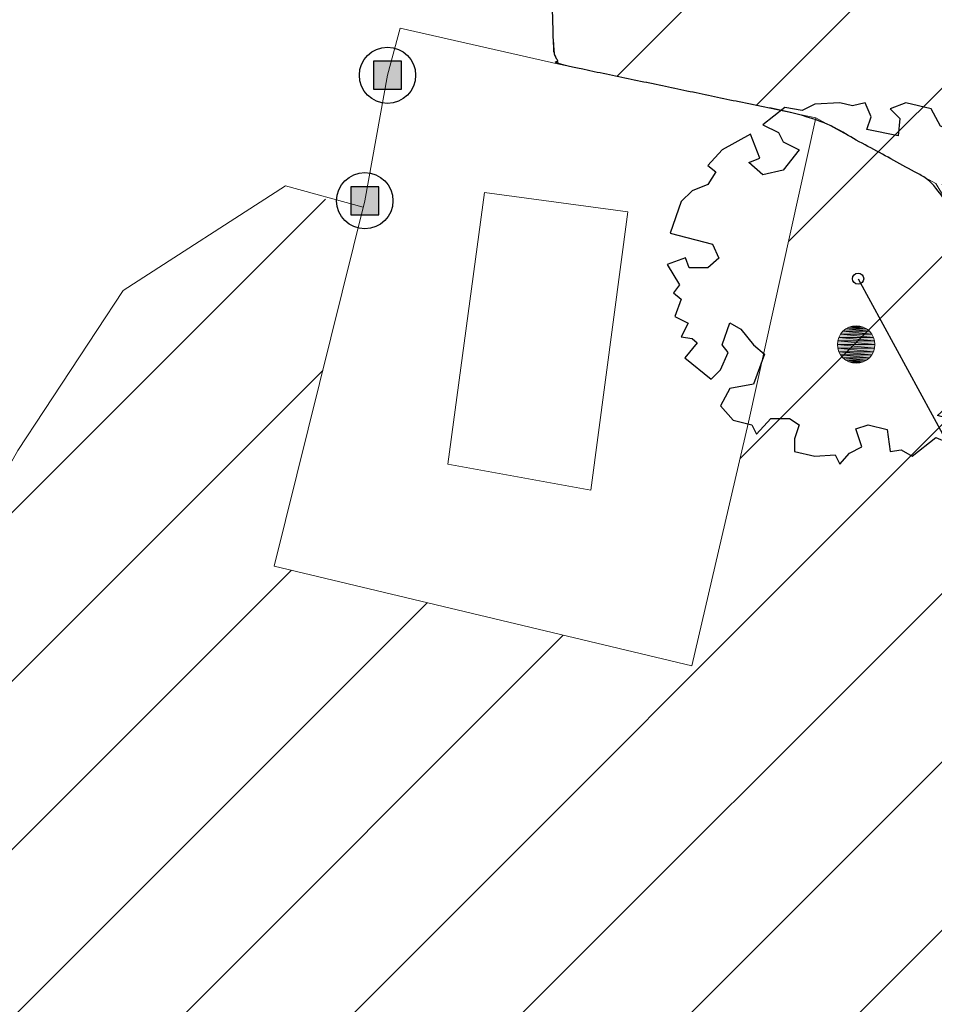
# Model space of a CAD drawing. Header units: metres. Extents: x 102764 to 106916, y 385369 to 392749.
# Tile 20 of 77: x 102806 to 102818, y 385516 to 385529. Entities that reach past the tile are written whole.
import ezdxf

# ---------------------------------------------------------------- set-up
doc = ezdxf.new("R2010")
doc.units = ezdxf.units.M
for name, color, linetype, lineweight in [('0-BEPLANTING', 14, 'Continuous', 30), ('0-GRAS OM SPORTVELDEN', 2, 'Continuous', 30), ('B-WE-GR-BOOM-S', 90, 'Continuous', 30), ('B-WE-GR-STRUIK-G', 90, 'Continuous', 13), ('B-WE-IE-MEUBILAIR_WEGMEUBILAIR-S', 7, 'Continuous', 30), ('B-WE-IE-TERREINAFSCHEIDING_KUNSTMATIG_HEKWERK-G', 6, 'Continuous', 0), ('B-WE-OG-TOPOGRAFIE_BEBOUWING-G', 8, 'Continuous', 13), ('Bomen', 84, 'Continuous', 0), ('X-XX-AL-VERWIJZING-G', 7, 'Continuous', 13)]:
    doc.layers.add(name, color=color, linetype=linetype, lineweight=lineweight)
doc.styles.add('NLCS-ISO', font='NLCS-ISO.ttf')
doc.styles.add('NLCS-ISO-M200-T25', font='NLCS-ISO.ttf', dxfattribs={"height": 0.5})
pattern_1 = [(45, (0, 0), (-1.122532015, 1.122532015), [])]

# ---------------------------------------------------------------- blocks, each defined once
blk = doc.blocks.new('SIE-WEG_PAAL_VAST')
blk.add_hatch(color=256).paths.add_polyline_path([(-0.375, -0.374), (-0.375, 0.374), (0.373, 0.374), (0.373, -0.374)])
blk.add_circle((0, 0), 0.75)
blk.add_3dface([(0.373, 0.374), (-0.375, 0.374), (-0.375, -0.374), (0.373, -0.374)])
at = {"style": 'NLCS-ISO'}
blk.add_attdef('TYPE', (0, 0), '', height=1.75, dxfattribs=at)
blk = doc.blocks.new('SGR-BOOM_06_3')
at = {"linetype": 'Continuous', "flags": 128}
blk.add_lwpolyline([(2.698, 3.52), (2.53, 3.939), (2.197, 4.064), (1.945, 4.524), (1.273, 4.692), (0.855, 4.524), (1.108, 4.273), (1.064, 3.812), (0.228, 3.98), (0.352, 4.315), (0.184, 4.692), (-0.15, 4.609), (-0.486, 4.692), (-1.155, 4.65), (-1.491, 4.483), (-1.952, 4.565), (-2.539, 4.105), (-2.12, 3.896), (-1.994, 3.644), (-1.575, 3.435), (-1.994, 2.89), (-2.539, 2.766), (-2.915, 3.099), (-2.62, 3.217), (-2.873, 3.855), (-3.628, 3.435), (-4.004, 3.016), (-3.794, 2.848), (-4.004, 2.514), (-4.425, 2.346), (-4.717, 2.054), (-5.01, 1.214), (-3.88, 0.921), (-3.712, 0.544), (-4.004, 0.293), (-4.507, 0.293), (-4.602, 0.556), (-5.093, 0.376), (-4.758, -0.168), (-4.925, -0.377), (-4.717, -0.545), (-4.884, -1.006), (-4.532, -1.182), (-4.717, -1.551), (-4.424, -1.592), (-4.293, -1.707), (-4.619, -2.107), (-3.921, -2.682), (-3.668, -2.431), (-3.46, -1.97), (-3.627, -1.761), (-3.419, -1.174), (-3.124, -1.342), (-2.788, -1.761), (-2.496, -2.01), (-2.788, -2.808), (-3.419, -2.932), (-3.668, -3.394), (-3.333, -3.771), (-2.832, -3.897), (-2.769, -4.022), (-2.706, -4.148), (-2.328, -3.729), (-1.826, -3.729), (-1.575, -3.897), (-1.699, -4.273), (-1.699, -4.609), (-1.154, -4.736), (-0.61, -4.692), (-0.486, -4.945), (-0.233, -4.65), (0.101, -4.483), (-0.059, -4.007), (0.269, -3.896), (0.773, -4.023), (0.856, -4.609), (1.149, -4.565), (1.442, -4.736), (2.071, -4.232), (2.365, -4.356), (2.322, -4.147), (2.657, -3.98), (2.406, -3.728), (2.113, -3.644), (2.574, -3.226), (2.615, -2.975), (3.16, -2.848), (3.538, -3.058), (3.787, -2.807), (3.77, -2.633), (4.123, -2.633), (4.123, -2.387), (4.459, -2.263), (4.459, -2.054), (4.082, -2.054), (4.543, -1.591), (4.25, -1.425), (4.627, -1.55), (4.752, -1.257), (4.543, -0.921), (4.835, -0.461), (4.668, -0.252), (4.25, -0.252), (3.746, 0.085), (4.082, 0.294), (4.375, 0.838), (4.543, 0.589), (4.876, 0.713), (4.667, 1.425), (4.711, 1.886), (4.5, 1.97), (4.164, 2.64), (3.828, 3.013), (3.374, 2.604), (3.663, 2.431), (3.914, 1.802), (3.537, 1.718), (3.327, 2.136), (2.991, 2.054), (2.657, 2.305), (2.238, 2.514), (2.447, 2.682), (2.321, 2.932), (2.53, 3.184), (2.866, 3.059), (3.159, 3.227)], close=True, dxfattribs=at)
blk.add_circle((0, 0), 0.15)
at = {"style": 'NLCS-ISO-M200-T25'}
blk.add_attdef('TYPE', (0, 0), '', height=1.8, dxfattribs=at)
blk = doc.blocks.new('kaddata')
at = {"layer": 'B-WE-OG-TOPOGRAFIE_BEBOUWING-G', "flags": 128}
blk.add_lwpolyline([(102811.566, 385522.825), (102813.468, 385522.476), (102813.965, 385526.189), (102812.051, 385526.445), (102811.566, 385522.825)], dxfattribs=at)
blk = doc.blocks.new('MPOLYGON_61')
at = {"layer": 'Bomen', "flags": 128}
for points in [[(102816.829, 385524.596), (102816.798, 385524.559), (102817.213, 385524.559)], [(102816.867, 385524.628), (102816.829, 385524.596), (102817.182, 385524.596)], [(102816.829, 385524.596), (102817.182, 385524.596), (102817.213, 385524.559)], [(102816.91, 385524.651), (102816.867, 385524.628), (102817.144, 385524.628)], [(102816.867, 385524.628), (102817.144, 385524.628), (102817.182, 385524.596)], [(102816.957, 385524.665), (102816.91, 385524.651), (102817.101, 385524.651)], [(102816.91, 385524.651), (102817.101, 385524.651), (102817.144, 385524.628)], [(102817.006, 385524.67), (102816.957, 385524.665), (102817.054, 385524.665)], [(102816.957, 385524.665), (102817.054, 385524.665), (102817.101, 385524.651)], [(102816.76, 385524.468), (102816.756, 385524.42), (102817.256, 385524.42)], [(102816.775, 385524.515), (102816.76, 385524.468), (102817.251, 385524.468)], [(102816.76, 385524.468), (102817.251, 385524.468), (102817.256, 385524.42)], [(102816.798, 385524.559), (102816.775, 385524.515), (102817.237, 385524.515)], [(102816.775, 385524.515), (102817.237, 385524.515), (102817.251, 385524.468)], [(102816.798, 385524.559), (102817.213, 385524.559), (102817.237, 385524.515)], [(102816.756, 385524.42), (102816.76, 385524.371), (102817.251, 385524.371)], [(102816.756, 385524.42), (102817.256, 385524.42), (102817.251, 385524.371)], [(102816.76, 385524.371), (102816.775, 385524.324), (102817.237, 385524.324)], [(102816.76, 385524.371), (102817.251, 385524.371), (102817.237, 385524.324)], [(102816.775, 385524.324), (102816.798, 385524.281), (102817.213, 385524.281)], [(102816.775, 385524.324), (102817.237, 385524.324), (102817.213, 385524.281)], [(102816.798, 385524.281), (102816.829, 385524.243), (102817.182, 385524.243)], [(102816.798, 385524.281), (102817.213, 385524.281), (102817.182, 385524.243)], [(102816.829, 385524.243), (102816.867, 385524.212), (102817.144, 385524.212)], [(102816.829, 385524.243), (102817.182, 385524.243), (102817.144, 385524.212)], [(102816.867, 385524.212), (102816.91, 385524.189), (102817.101, 385524.189)], [(102816.867, 385524.212), (102817.144, 385524.212), (102817.101, 385524.189)], [(102816.91, 385524.189), (102816.957, 385524.174), (102817.054, 385524.174)], [(102816.91, 385524.189), (102817.101, 385524.189), (102817.054, 385524.174)], [(102816.957, 385524.174), (102817.054, 385524.174), (102817.006, 385524.17)]]:
    blk.add_lwpolyline(points, close=True, dxfattribs=at)
at = {"layer": 'Bomen', "color": 74, "true_color": 0x55aa00, "flags": 128}
for points in [[(102816.798, 385524.559), (102816.829, 385524.596)], [(102816.829, 385524.596), (102816.867, 385524.628)], [(102816.867, 385524.628), (102816.91, 385524.651)], [(102816.91, 385524.651), (102816.957, 385524.665)], [(102816.957, 385524.665), (102817.006, 385524.67)], [(102817.006, 385524.67), (102817.054, 385524.665)], [(102817.054, 385524.665), (102817.101, 385524.651)], [(102817.101, 385524.651), (102817.144, 385524.628)], [(102817.144, 385524.628), (102817.182, 385524.596)], [(102817.182, 385524.596), (102817.213, 385524.559)], [(102816.756, 385524.42), (102816.76, 385524.468)], [(102816.76, 385524.468), (102816.775, 385524.515)], [(102816.775, 385524.515), (102816.798, 385524.559)], [(102817.213, 385524.559), (102817.237, 385524.515)], [(102817.237, 385524.515), (102817.251, 385524.468)], [(102817.251, 385524.468), (102817.256, 385524.42)], [(102816.76, 385524.371), (102816.756, 385524.42)], [(102816.775, 385524.324), (102816.76, 385524.371)], [(102816.798, 385524.281), (102816.775, 385524.324)], [(102817.237, 385524.324), (102817.213, 385524.281)], [(102817.251, 385524.371), (102817.237, 385524.324)], [(102817.256, 385524.42), (102817.251, 385524.371)], [(102816.829, 385524.243), (102816.798, 385524.281)], [(102816.867, 385524.212), (102816.829, 385524.243)], [(102816.91, 385524.189), (102816.867, 385524.212)], [(102816.957, 385524.174), (102816.91, 385524.189)], [(102817.101, 385524.189), (102817.054, 385524.174)], [(102817.144, 385524.212), (102817.101, 385524.189)], [(102817.182, 385524.243), (102817.144, 385524.212)], [(102817.213, 385524.281), (102817.182, 385524.243)], [(102817.006, 385524.17), (102816.957, 385524.174)], [(102817.054, 385524.174), (102817.006, 385524.17)]]:
    blk.add_lwpolyline(points, dxfattribs=at)
at = {"layer": 'Bomen'}
for points in [[(102816.829, 385524.596), (102816.798, 385524.559), (102817.213, 385524.559)], [(102816.867, 385524.628), (102816.829, 385524.596), (102817.182, 385524.596)], [(102816.829, 385524.596), (102817.182, 385524.596), (102817.213, 385524.559)], [(102816.91, 385524.651), (102816.867, 385524.628), (102817.144, 385524.628)], [(102816.867, 385524.628), (102817.144, 385524.628), (102817.182, 385524.596)], [(102816.957, 385524.665), (102816.91, 385524.651), (102817.101, 385524.651)], [(102816.91, 385524.651), (102817.101, 385524.651), (102817.144, 385524.628)], [(102817.006, 385524.67), (102816.957, 385524.665), (102817.054, 385524.665)], [(102816.957, 385524.665), (102817.054, 385524.665), (102817.101, 385524.651)], [(102816.76, 385524.468), (102816.756, 385524.42), (102817.256, 385524.42)], [(102816.775, 385524.515), (102816.76, 385524.468), (102817.251, 385524.468)], [(102816.76, 385524.468), (102817.251, 385524.468), (102817.256, 385524.42)], [(102816.798, 385524.559), (102816.775, 385524.515), (102817.237, 385524.515)], [(102816.775, 385524.515), (102817.237, 385524.515), (102817.251, 385524.468)], [(102816.798, 385524.559), (102817.213, 385524.559), (102817.237, 385524.515)]]:
    blk.add_solid(points, dxfattribs=at)
at = {"layer": 'Bomen', "extrusion": (0, 0, -1)}
for points in [[(-102816.756, 385524.42), (-102816.76, 385524.371), (-102817.251, 385524.371)], [(-102816.756, 385524.42), (-102817.256, 385524.42), (-102817.251, 385524.371)], [(-102816.76, 385524.371), (-102816.775, 385524.324), (-102817.237, 385524.324)], [(-102816.76, 385524.371), (-102817.251, 385524.371), (-102817.237, 385524.324)], [(-102816.775, 385524.324), (-102816.798, 385524.281), (-102817.213, 385524.281)], [(-102816.775, 385524.324), (-102817.237, 385524.324), (-102817.213, 385524.281)], [(-102816.798, 385524.281), (-102816.829, 385524.243), (-102817.182, 385524.243)], [(-102816.798, 385524.281), (-102817.213, 385524.281), (-102817.182, 385524.243)], [(-102816.829, 385524.243), (-102816.867, 385524.212), (-102817.144, 385524.212)], [(-102816.829, 385524.243), (-102817.182, 385524.243), (-102817.144, 385524.212)], [(-102816.867, 385524.212), (-102816.91, 385524.189), (-102817.101, 385524.189)], [(-102816.867, 385524.212), (-102817.144, 385524.212), (-102817.101, 385524.189)], [(-102816.91, 385524.189), (-102816.957, 385524.174), (-102817.054, 385524.174)], [(-102816.91, 385524.189), (-102817.101, 385524.189), (-102817.054, 385524.174)], [(-102816.957, 385524.174), (-102817.054, 385524.174), (-102817.006, 385524.17)]]:
    blk.add_solid(points, dxfattribs=at)

msp = doc.modelspace()

# ---------------------------------------------------------------- hatches: boundary and pattern name
at = {"layer": '0-BEPLANTING'}
h = msp.add_hatch(dxfattribs=at)
h.set_pattern_fill('ANSI31', color=256, scale=0.1, pattern_type=2)
h.set_pattern_definition(pattern_1)
h.paths.add_polyline_path([(102818.068, 385526.567), (102822.382, 385519.43), (102821.821, 385517.397), (102817.592, 385513.202), (102817.111, 385512.725), (102814.349, 385509.985), (102796.54, 385489.58), (102794.337, 385486.555), (102788.775, 385481.052), (102788.156, 385479.85), (102788.67, 385479.002), (102801.053, 385467.084), (102815.174, 385452.172), (102826.761, 385439.809), (102826.513, 385437.088), (102825.905, 385437.027), (102813.245, 385450.579), (102798.973, 385465.496), (102785.346, 385480.995), (102785.997, 385482.872), (102790.614, 385488.342), (102793.823, 385491.916), (102796.959, 385498.402), (102799.348, 385503.644), (102800.68, 385506.802), (102802.979, 385514.011), (102805.328, 385522.114), (102805.832, 385523.007), (102807.236, 385525.14), (102809.401, 385526.536), (102810.421, 385526.19), (102809.25, 385521.466), (102814.814, 385520.135), (102815.571, 385523.385), (102816.469, 385527.44)])
at = {"layer": '0-GRAS OM SPORTVELDEN'}
h = msp.add_hatch(dxfattribs=at)
h.set_pattern_fill('ANSI31', color=256, scale=0.1, pattern_type=2)
h.set_pattern_definition(pattern_1)
h.paths.add_polyline_path([(102818.791, 385548.949), (102852.278, 385571.403), (102852.01, 385571.785), (102854.779, 385573.705), (102854.814, 385573.652), (102861.062, 385577.84), (102860.385, 385578.85), (102881.086, 385592.66), (102881.167, 385592.518), (102896.08, 385602.431), (102896.914, 385602.263), (102909.187, 385610.579), (102923.796, 385590.802), (102929.331, 385582.511), (102934.801, 385587.158), (102931.012, 385591.433), (102931.276, 385592.035), (102929.878, 385593.618), (102930.103, 385593.841), (102930.032, 385593.925), (102931.181, 385594.899), (102909.294, 385619.239), (102881.276, 385599.316), (102838.319, 385569.049), (102820.082, 385556.014), (102816.237, 385555.902), (102814.84, 385551.034), (102812.576, 385547.764, -0.726153), (102812.495, 385547.491), (102812.974, 385528.325), (102813.041, 385528.155), (102816.469, 385527.44), (102818.068, 385526.567), (102822.382, 385519.43), (102821.821, 385517.397), (102814.349, 385509.985), (102796.54, 385489.58), (102794.334, 385486.508), (102788.775, 385481.052), (102788.156, 385479.85), (102788.67, 385479.002), (102801.053, 385467.084), (102815.174, 385452.172), (102826.761, 385439.809), (102827.671, 385438.032), (102827.121, 385437.148), (102825.905, 385437.027), (102813.245, 385450.579), (102798.973, 385465.496), (102785.346, 385480.995), (102782.926, 385479.23), (102796.455, 385464.752), (102811.312, 385448.73), (102825.2, 385434.526), (102847.479, 385409.915), (102881.866, 385372.633), (102883.513, 385371.034), (102883.291, 385374.79), (102881.245, 385378.781), (102880.025, 385378.039), (102865.405, 385393.604), (102849.434, 385411.265), (102832.663, 385429.09), (102828.285, 385434.268), (102828.28, 385435.332), (102829.357, 385436.2), (102830.739, 385436.088), (102833.6, 385432.841), (102846.94, 385418.017), (102849.762, 385413.887), (102866.63, 385396.138), (102881.926, 385380.232), (102881.245, 385378.781), (102883.291, 385374.79), (102883.821, 385376.734), (102886.501, 385380.319), (102894.916, 385388.491), (102918.544, 385410.094), (102930.46, 385420.996), (102948.56, 385437.721), (102950.222, 385438.966), (102951.51, 385438.159), (102962.401, 385448.358), (102961.56, 385449.648), (102966.041, 385454.541), (102965.418, 385455.643), (102961.232, 385460.655), (102951.229, 385472.387), (102951.863, 385473.45), (102935.309, 385493.196), (102935.309, 385493.935), (102935.936, 385494.999), (102937.676, 385495.522), (102944.945, 385487.085), (102955.765, 385474.446), (102965.912, 385463.906), (102967.187, 385462.84), (102968.5, 385463.364), (102973.776, 385468.073), (102986.067, 385479.157), (102987.24, 385480.371), (102987.085, 385482.054), (102979.568, 385491.432), (102977.122, 385494.758), (102977.122, 385496.261), (102977.372, 385497.48), (102978.744, 385497.394), (102979.547, 385496.923), (102980.796, 385497.944), (102980.612, 385498.163), (102977.66, 385501.169), (102976.901, 385502.018), (102977.148, 385502.385), (102973.622, 385506.043), (102973.425, 385505.789), (102972.083, 385507.297), (102971.145, 385506.35), (102963.18, 385514.877), (102959.38, 385511.427), (102958.539, 385512.315), (102953.802, 385507.937), (102943.631, 385518.966), (102943.655, 385519.032), (102938.436, 385524.6), (102916.808, 385510.082), (102917.924, 385508.232), (102915.274, 385506.396), (102914.855, 385506.983), (102894.022, 385487.894), (102894.354, 385487.471), (102894.207, 385487.337), (102894.264, 385487.289), (102891.838, 385485.058), (102891.409, 385485.48), (102886.046, 385480.597), (102886.118, 385480.519), (102885.858, 385480.281), (102885.987, 385480.141), (102874.113, 385469.245), (102873.921, 385469.471), (102873.921, 385469.408), (102872.611, 385470.679), (102884.883, 385481.892), (102885.04, 385481.715), (102889.495, 385485.76), (102889.63, 385486.735), (102892.547, 385489.33), (102893.556, 385489.476), (102913.987, 385508.294), (102913.271, 385509.279), (102913.075, 385509.178), (102912.774, 385509.54), (102913.749, 385510.201), (102908.677, 385517.663), (102888.628, 385504.311), (102863.979, 385487.694), (102862.893, 385484.219), (102861.309, 385484.754), (102862.508, 385488.604), (102881.349, 385501.33), (102880.306, 385502.691), (102859.193, 385488.568), (102854.143, 385495.406), (102853.653, 385495.124), (102850.267, 385499.672), (102850.71, 385500.038), (102845.124, 385507.729), (102831.135, 385528.424)])
h.paths.add_polyline_path([(102827.983, 385515.027), (102828.646, 385514.354), (102848.05, 385492.873), (102866.736, 385472.088), (102867.394, 385471.373), (102866.72, 385470.72), (102852.697, 385457.759), (102847.226, 385452.716), (102831.991, 385438.718), (102831.257, 385438.066), (102830.602, 385438.785), (102811.031, 385458.915), (102791.511, 385478.987), (102790.804, 385479.728), (102791.543, 385480.453), (102806.546, 385494.682), (102811.942, 385499.791), (102827.162, 385514.304)], flags=17)
h.paths.add_polyline_path([(102865.094, 385460.772), (102864.948, 385460.625), (102865.002, 385460.568), (102862.755, 385458.546), (102862.704, 385458.57), (102862.532, 385458.428), (102861.695, 385459.302), (102864.264, 385461.677)], flags=17)
h.paths.add_polyline_path([(102913.884, 385500.53), (102914.627, 385501.162), (102915.31, 385500.438), (102920.544, 385494.733), (102922.458, 385492.631), (102929.932, 385484.442), (102933.645, 385480.461), (102938.741, 385475.025), (102942.574, 385470.821), (102950.052, 385462.691), (102951.526, 385461.141), (102957.179, 385454.932), (102957.885, 385454.181), (102957.162, 385453.533), (102920.836, 385420.146), (102885.046, 385387.253), (102884.347, 385386.601), (102883.764, 385387.205), (102878.334, 385393.069), (102876.653, 385394.918), (102869.173, 385403.019), (102865.365, 385407.064), (102860.344, 385412.553), (102856.622, 385416.652), (102849.182, 385424.725), (102847.023, 385427.058), (102841.716, 385432.743), (102841.081, 385433.478), (102841.708, 385434.055), (102877.67, 385467.136)], flags=17)

# ---------------------------------------------------------------- linework, layer by layer
msp.add_line((102817.032, 385525.297), (102818.678, 385522.266))
at = {"layer": 'B-WE-GR-STRUIK-G', "flags": 128}
for points in [[(102815.174, 385452.172), (102801.053, 385467.084), (102788.67, 385479.002), (102788.156, 385479.85), (102788.775, 385481.052), (102794.337, 385486.555), (102796.54, 385489.58), (102814.349, 385509.985), (102821.821, 385517.397), (102822.382, 385519.43), (102818.068, 385526.567), (102816.469, 385527.44)], [(102810.435, 385526.248), (102809.401, 385526.536), (102807.236, 385525.14), (102805.832, 385523.007), (102805.328, 385522.114), (102802.979, 385514.011), (102800.68, 385506.802), (102799.348, 385503.644), (102796.959, 385498.402), (102793.823, 385491.916), (102790.614, 385488.342), (102785.997, 385482.872), (102785.566, 385483.085), (102785.43, 385483.262), (102785.346, 385480.995), (102798.973, 385465.496), (102813.245, 385450.579)]]:
    msp.add_lwpolyline(points, dxfattribs=at)
at = {"layer": 'B-WE-IE-TERREINAFSCHEIDING_KUNSTMATIG_HEKWERK-G', "flags": 128}
for points in [[(102817.619, 385560.719), (102814.84, 385551.034), (102812.491, 385547.641), (102812.974, 385528.325), (102813.041, 385528.155), (102816.469, 385527.44)], [(102810.927, 385528.636), (102810.76, 385528.008), (102810.457, 385526.336), (102809.25, 385521.466)], [(102810.927, 385528.636), (102813.041, 385528.155)], [(102815.571, 385523.385), (102816.469, 385527.44)], [(102815.571, 385523.385), (102814.814, 385520.135)], [(102809.25, 385521.466), (102814.814, 385520.135)]]:
    msp.add_lwpolyline(points, dxfattribs=at)
at = {"layer": 'Defpoints'}
msp.add_rational_spline([(102818.791, 385548.949), (102835.535, 385560.176), (102852.278, 385571.403), (102852.144, 385571.594), (102852.01, 385571.785), (102853.395, 385572.745), (102854.779, 385573.705), (102854.797, 385573.678), (102854.814, 385573.652), (102857.938, 385575.746), (102861.062, 385577.84), (102860.723, 385578.345), (102860.385, 385578.85), (102870.736, 385585.755), (102881.086, 385592.66), (102881.127, 385592.589), (102881.167, 385592.518), (102888.624, 385597.475), (102896.08, 385602.431), (102896.497, 385602.347), (102896.914, 385602.263), (102903.051, 385606.421), (102909.187, 385610.579), (102916.492, 385600.691), (102923.796, 385590.802), (102926.564, 385586.656), (102929.331, 385582.511), (102932.066, 385584.834), (102934.801, 385587.158), (102932.907, 385589.296), (102931.012, 385591.433), (102931.144, 385591.734), (102931.276, 385592.035), (102930.577, 385592.827), (102929.878, 385593.618), (102929.99, 385593.729), (102930.103, 385593.841), (102930.067, 385593.883), (102930.032, 385593.925), (102930.606, 385594.412), (102931.181, 385594.899), (102920.238, 385607.069), (102909.294, 385619.239), (102895.285, 385609.278), (102881.276, 385599.316), (102859.798, 385584.182), (102838.319, 385569.049), (102829.201, 385562.531), (102820.082, 385556.014), (102818.159, 385555.958), (102816.237, 385555.902), (102815.538, 385553.468), (102814.84, 385551.034), (102813.708, 385549.399), (102812.576, 385547.764), (102812.666, 385547.702), (102812.635, 385547.598), (102812.604, 385547.494), (102812.495, 385547.491), (102812.734, 385537.908), (102812.974, 385528.325), (102813.008, 385528.24), (102813.041, 385528.155), (102814.755, 385527.797), (102816.469, 385527.44), (102817.269, 385527.003), (102818.068, 385526.567), (102820.225, 385522.998), (102822.382, 385519.43), (102822.102, 385518.414), (102821.821, 385517.397), (102818.085, 385513.691), (102814.349, 385509.985), (102805.445, 385499.782), (102796.54, 385489.58), (102795.437, 385488.044), (102794.334, 385486.508), (102791.554, 385483.78), (102788.775, 385481.052), (102788.466, 385480.451), (102788.156, 385479.85), (102788.413, 385479.426), (102788.67, 385479.002), (102794.862, 385473.043), (102801.053, 385467.084), (102808.114, 385459.628), (102815.174, 385452.172), (102820.968, 385445.991), (102826.761, 385439.809), (102827.216, 385438.921), (102827.671, 385438.032), (102827.396, 385437.59), (102827.121, 385437.148), (102826.513, 385437.088), (102825.905, 385437.027), (102819.575, 385443.803), (102813.245, 385450.579), (102806.109, 385458.037), (102798.973, 385465.496), (102792.16, 385473.246), (102785.346, 385480.995), (102784.136, 385480.112), (102782.926, 385479.23), (102789.691, 385471.991), (102796.455, 385464.752), (102803.884, 385456.741), (102811.312, 385448.73), (102818.256, 385441.628), (102825.2, 385434.526), (102836.34, 385422.22), (102847.479, 385409.915), (102864.673, 385391.274), (102881.866, 385372.633), (102882.69, 385371.833), (102883.513, 385371.034), (102883.402, 385372.912), (102883.291, 385374.79), (102882.268, 385376.785), (102881.245, 385378.781), (102880.635, 385378.41), (102880.025, 385378.039), (102872.715, 385385.822), (102865.405, 385393.604), (102857.42, 385402.434), (102849.434, 385411.265), (102841.049, 385420.177), (102832.663, 385429.09), (102830.474, 385431.679), (102828.285, 385434.268), (102828.283, 385434.8), (102828.28, 385435.332), (102828.819, 385435.766), (102829.357, 385436.2), (102830.048, 385436.144), (102830.739, 385436.088), (102832.17, 385434.465), (102833.6, 385432.841), (102840.27, 385425.429), (102846.94, 385418.017), (102848.351, 385415.952), (102849.762, 385413.887), (102858.196, 385405.013), (102866.63, 385396.138), (102874.278, 385388.185), (102881.926, 385380.232), (102881.586, 385379.507), (102881.245, 385378.781), (102882.268, 385376.785), (102883.291, 385374.79), (102883.556, 385375.762), (102883.821, 385376.734), (102885.161, 385378.526), (102886.501, 385380.319), (102890.709, 385384.405), (102894.916, 385388.491), (102906.73, 385399.292), (102918.544, 385410.094), (102924.502, 385415.545), (102930.46, 385420.996), (102939.51, 385429.358), (102948.56, 385437.721), (102949.391, 385438.344), (102950.222, 385438.966), (102950.866, 385438.562), (102951.51, 385438.159), (102956.956, 385443.258), (102962.401, 385448.358), (102961.981, 385449.003), (102961.56, 385449.648), (102963.801, 385452.095), (102966.041, 385454.541), (102965.73, 385455.092), (102965.418, 385455.643), (102963.325, 385458.149), (102961.232, 385460.655), (102956.231, 385466.521), (102951.229, 385472.387), (102951.546, 385472.919), (102951.863, 385473.45), (102943.586, 385483.323), (102935.309, 385493.196), (102935.309, 385493.566), (102935.309, 385493.935), (102935.623, 385494.467), (102935.936, 385494.999), (102936.806, 385495.26), (102937.676, 385495.522), (102941.311, 385491.303), (102944.945, 385487.085), (102950.355, 385480.765), (102955.765, 385474.446), (102960.839, 385469.176), (102965.912, 385463.906), (102966.55, 385463.373), (102967.187, 385462.84), (102967.844, 385463.102), (102968.5, 385463.364), (102971.138, 385465.719), (102973.776, 385468.073), (102979.922, 385473.615), (102986.067, 385479.157), (102986.654, 385479.764), (102987.24, 385480.371), (102987.163, 385481.213), (102987.085, 385482.054), (102983.327, 385486.743), (102979.568, 385491.432), (102978.345, 385493.095), (102977.122, 385494.758), (102977.122, 385495.509), (102977.122, 385496.261), (102977.247, 385496.871), (102977.372, 385497.48), (102978.058, 385497.437), (102978.744, 385497.394), (102979.146, 385497.159), (102979.547, 385496.923), (102980.171, 385497.434), (102980.796, 385497.944), (102980.704, 385498.054), (102980.612, 385498.163), (102979.136, 385499.666), (102977.66, 385501.169), (102977.281, 385501.594), (102976.901, 385502.018), (102977.025, 385502.202), (102977.148, 385502.385), (102975.385, 385504.214), (102973.622, 385506.043), (102973.523, 385505.916), (102973.425, 385505.789), (102972.754, 385506.543), (102972.083, 385507.297), (102971.614, 385506.823), (102971.145, 385506.35), (102967.163, 385510.613), (102963.18, 385514.877), (102961.28, 385513.152), (102959.38, 385511.427), (102958.96, 385511.871), (102958.539, 385512.315), (102956.171, 385510.126), (102953.802, 385507.937), (102948.717, 385513.452), (102943.631, 385518.966), (102943.643, 385518.999), (102943.655, 385519.032), (102941.046, 385521.816), (102938.436, 385524.6), (102927.622, 385517.341), (102916.808, 385510.082), (102917.366, 385509.157), (102917.924, 385508.232), (102916.599, 385507.314), (102915.274, 385506.396), (102915.065, 385506.689), (102914.855, 385506.983), (102904.439, 385497.438), (102894.022, 385487.894), (102894.188, 385487.682), (102894.354, 385487.471), (102894.281, 385487.404), (102894.207, 385487.337), (102894.236, 385487.313), (102894.264, 385487.289), (102893.051, 385486.174), (102891.838, 385485.058), (102891.623, 385485.269), (102891.409, 385485.48), (102888.727, 385483.039), (102886.046, 385480.597), (102886.082, 385480.558), (102886.118, 385480.519), (102885.988, 385480.4), (102885.858, 385480.281), (102885.922, 385480.211), (102885.987, 385480.141), (102880.05, 385474.693), (102874.113, 385469.245), (102874.017, 385469.358), (102873.921, 385469.471), (102873.921, 385469.44), (102873.921, 385469.408), (102873.266, 385470.044), (102872.611, 385470.679), (102878.747, 385476.285), (102884.883, 385481.892), (102884.962, 385481.803), (102885.04, 385481.715), (102887.268, 385483.737), (102889.495, 385485.76), (102889.563, 385486.247), (102889.63, 385486.735), (102891.089, 385488.032), (102892.547, 385489.33), (102893.052, 385489.403), (102893.556, 385489.476), (102903.772, 385498.885), (102913.987, 385508.294), (102913.629, 385508.786), (102913.271, 385509.279), (102913.173, 385509.229), (102913.075, 385509.178), (102912.925, 385509.359), (102912.774, 385509.54), (102913.262, 385509.871), (102913.749, 385510.201), (102911.213, 385513.932), (102908.677, 385517.663), (102898.653, 385510.987), (102888.628, 385504.311), (102876.304, 385496.003), (102863.979, 385487.694), (102863.436, 385485.956), (102862.893, 385484.219), (102862.101, 385484.486), (102861.309, 385484.754), (102861.909, 385486.679), (102862.508, 385488.604), (102871.929, 385494.967), (102881.349, 385501.33), (102880.828, 385502.01), (102880.306, 385502.691), (102869.75, 385495.629), (102859.193, 385488.568), (102856.668, 385491.987), (102854.143, 385495.406), (102853.898, 385495.265), (102853.653, 385495.124), (102851.96, 385497.398), (102850.267, 385499.672), (102850.489, 385499.855), (102850.71, 385500.038), (102847.917, 385503.883), (102845.124, 385507.729), (102838.13, 385518.077), (102831.135, 385528.424), (102824.963, 385538.687), (102818.791, 385548.949)], [1, 1, 1, 1, 1, 1, 1, 1, 1, 1, 1, 1, 1, 1, 1, 1, 1, 1, 1, 1, 1, 1, 1, 1, 1, 1, 1, 1, 1, 1, 1, 1, 1, 1, 1, 1, 1, 1, 1, 1, 1, 1, 1, 1, 1, 1, 1, 1, 1, 1, 1, 1, 1, 1, 1, 0.809166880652, 1, 0.809166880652, 1, 1, 1, 1, 1, 1, 1, 1, 1, 1, 1, 1, 1, 1, 1, 1, 1, 1, 1, 1, 1, 1, 1, 1, 1, 1, 1, 1, 1, 1, 1, 1, 1, 1, 1, 1, 1, 1, 1, 1, 1, 1, 1, 1, 1, 1, 1, 1, 1, 1, 1, 1, 1, 1, 1, 1, 1, 1, 1, 1, 1, 1, 1, 1, 1, 1, 1, 1, 1, 1, 1, 1, 1, 1, 1, 1, 1, 1, 1, 1, 1, 1, 1, 1, 1, 1, 1, 1, 1, 1, 1, 1, 1, 1, 1, 1, 1, 1, 1, 1, 1, 1, 1, 1, 1, 1, 1, 1, 1, 1, 1, 1, 1, 1, 1, 1, 1, 1, 1, 1, 1, 1, 1, 1, 1, 1, 1, 1, 1, 1, 1, 1, 1, 1, 1, 1, 1, 1, 1, 1, 1, 1, 1, 1, 1, 1, 1, 1, 1, 1, 1, 1, 1, 1, 1, 1, 1, 1, 1, 1, 1, 1, 1, 1, 1, 1, 1, 1, 1, 1, 1, 1, 1, 1, 1, 1, 1, 1, 1, 1, 1, 1, 1, 1, 1, 1, 1, 1, 1, 1, 1, 1, 1, 1, 1, 1, 1, 1, 1, 1, 1, 1, 1, 1, 1, 1, 1, 1, 1, 1, 1, 1, 1, 1, 1, 1, 1, 1, 1, 1, 1, 1, 1, 1, 1, 1, 1, 1, 1, 1, 1, 1, 1, 1, 1, 1, 1, 1, 1, 1, 1, 1, 1, 1, 1, 1, 1, 1, 1, 1, 1, 1, 1, 1, 1, 1, 1, 1, 1, 1, 1, 1, 1, 1, 1, 1, 1, 1, 1, 1, 1, 1, 1, 1, 1, 1, 1, 1, 1, 1, 1], degree=2, knots=[0, 0, 0, 0.012346, 0.012346, 0.024691, 0.024691, 0.037037, 0.037037, 0.049383, 0.049383, 0.061728, 0.061728, 0.074074, 0.074074, 0.08642, 0.08642, 0.098765, 0.098765, 0.111111, 0.111111, 0.123457, 0.123457, 0.135802, 0.135802, 0.148148, 0.148148, 0.160494, 0.160494, 0.17284, 0.17284, 0.185185, 0.185185, 0.197531, 0.197531, 0.209877, 0.209877, 0.222222, 0.222222, 0.234568, 0.234568, 0.246914, 0.246914, 0.259259, 0.259259, 0.271605, 0.271605, 0.283951, 0.283951, 0.296296, 0.296296, 0.308642, 0.308642, 0.320988, 0.320988, 0.333333, 0.333333, 0.5, 0.5, 0.666667, 0.666667, 0.669048, 0.669048, 0.671429, 0.671429, 0.67381, 0.67381, 0.67619, 0.67619, 0.678571, 0.678571, 0.680952, 0.680952, 0.683333, 0.683333, 0.685714, 0.685714, 0.688095, 0.688095, 0.690476, 0.690476, 0.692857, 0.692857, 0.695238, 0.695238, 0.697619, 0.697619, 0.7, 0.7, 0.702381, 0.702381, 0.704762, 0.704762, 0.707143, 0.707143, 0.709524, 0.709524, 0.711905, 0.711905, 0.714286, 0.714286, 0.716667, 0.716667, 0.719048, 0.719048, 0.721429, 0.721429, 0.72381, 0.72381, 0.72619, 0.72619, 0.728571, 0.728571, 0.730952, 0.730952, 0.733333, 0.733333, 0.735714, 0.735714, 0.738095, 0.738095, 0.740476, 0.740476, 0.742857, 0.742857, 0.745238, 0.745238, 0.747619, 0.747619, 0.75, 0.75, 0.752381, 0.752381, 0.754762, 0.754762, 0.757143, 0.757143, 0.759524, 0.759524, 0.761905, 0.761905, 0.764286, 0.764286, 0.766667, 0.766667, 0.769048, 0.769048, 0.771429, 0.771429, 0.77381, 0.77381, 0.77619, 0.77619, 0.778571, 0.778571, 0.780952, 0.780952, 0.783333, 0.783333, 0.785714, 0.785714, 0.788095, 0.788095, 0.790476, 0.790476, 0.792857, 0.792857, 0.795238, 0.795238, 0.797619, 0.797619, 0.8, 0.8, 0.802381, 0.802381, 0.804762, 0.804762, 0.807143, 0.807143, 0.809524, 0.809524, 0.811905, 0.811905, 0.814286, 0.814286, 0.816667, 0.816667, 0.819048, 0.819048, 0.821429, 0.821429, 0.82381, 0.82381, 0.82619, 0.82619, 0.828571, 0.828571, 0.830952, 0.830952, 0.833333, 0.833333, 0.835714, 0.835714, 0.838095, 0.838095, 0.840476, 0.840476, 0.842857, 0.842857, 0.845238, 0.845238, 0.847619, 0.847619, 0.85, 0.85, 0.852381, 0.852381, 0.854762, 0.854762, 0.857143, 0.857143, 0.859524, 0.859524, 0.861905, 0.861905, 0.864286, 0.864286, 0.866667, 0.866667, 0.869048, 0.869048, 0.871429, 0.871429, 0.87381, 0.87381, 0.87619, 0.87619, 0.878571, 0.878571, 0.880952, 0.880952, 0.883333, 0.883333, 0.885714, 0.885714, 0.888095, 0.888095, 0.890476, 0.890476, 0.892857, 0.892857, 0.895238, 0.895238, 0.897619, 0.897619, 0.9, 0.9, 0.902381, 0.902381, 0.904762, 0.904762, 0.907143, 0.907143, 0.909524, 0.909524, 0.911905, 0.911905, 0.914286, 0.914286, 0.916667, 0.916667, 0.919048, 0.919048, 0.921429, 0.921429, 0.92381, 0.92381, 0.92619, 0.92619, 0.928571, 0.928571, 0.930952, 0.930952, 0.933333, 0.933333, 0.935714, 0.935714, 0.938095, 0.938095, 0.940476, 0.940476, 0.942857, 0.942857, 0.945238, 0.945238, 0.947619, 0.947619, 0.95, 0.95, 0.952381, 0.952381, 0.954762, 0.954762, 0.957143, 0.957143, 0.959524, 0.959524, 0.961905, 0.961905, 0.964286, 0.964286, 0.966667, 0.966667, 0.969048, 0.969048, 0.971429, 0.971429, 0.97381, 0.97381, 0.97619, 0.97619, 0.978571, 0.978571, 0.980952, 0.980952, 0.983333, 0.983333, 0.985714, 0.985714, 0.988095, 0.988095, 0.990476, 0.990476, 0.992857, 0.992857, 0.995238, 0.995238, 0.997619, 0.997619, 1, 1, 1], dxfattribs=at)

# ---------------------------------------------------------------- block references
at = {"layer": 'B-WE-GR-BOOM-S', "xscale": 0.5, "yscale": 0.5, "zscale": 0.5, "rotation": 360}
msp.add_blockref('SGR-BOOM_06_3', (102817.032, 385525.297), dxfattribs=at)
at = {"layer": 'B-WE-IE-MEUBILAIR_WEGMEUBILAIR-S', "xscale": 0.5, "yscale": 0.5, "zscale": 0.5, "rotation": 360}
for p in [(102810.76, 385528.008), (102810.457, 385526.336)]:
    msp.add_blockref('SIE-WEG_PAAL_VAST', p, dxfattribs=at)
at = {"layer": 'Bomen', "rotation": 360}
msp.add_blockref('MPOLYGON_61', (0, 0, -0.268), dxfattribs=at)
at = {"layer": 'X-XX-AL-VERWIJZING-G', "rotation": 360}
msp.add_blockref('kaddata', (0, 0, -0.268), dxfattribs=at)

doc.saveas('drawing.dxf')
